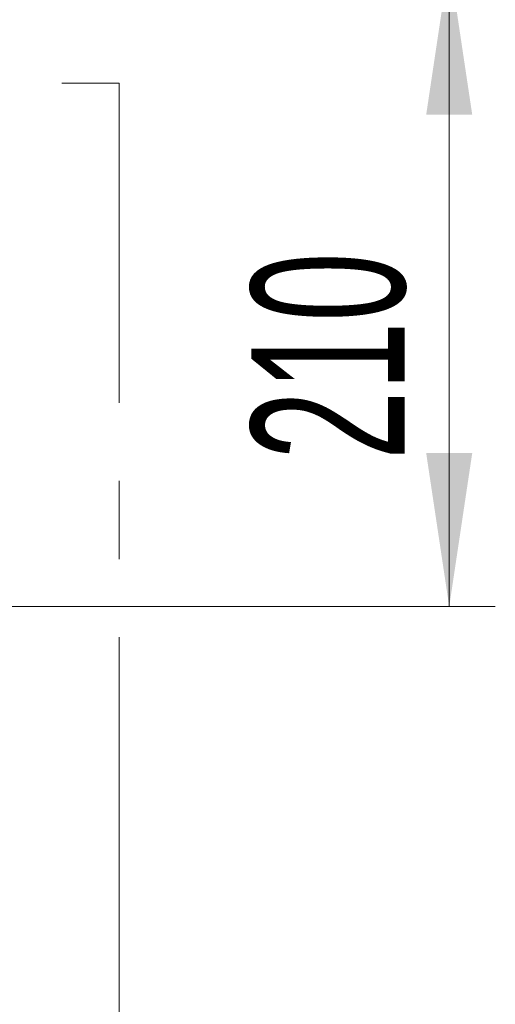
# Model space of a CAD drawing. Header units: millimetres. Extents: x 0 to 8410, y 0 to 5940.
# Tile 36 of 256: x 1628 to 1782, y 1749 to 2069. Entities that reach past the tile are written whole.
import ezdxf

# ---------------------------------------------------------------- set-up
doc = ezdxf.new("R2010")
doc.units = ezdxf.units.MM
doc.header["$LTSCALE"] = 10
doc.linetypes.add('CENTERX2', pattern=[20.32, 12.7, -2.54, 2.54, -2.54])
doc.styles.add('SLDTEXTSTYLE0', font='TXT', dxfattribs={"width": 0.605})
doc.dimstyles.new('SLDDIMSTYLE0', dxfattribs={"dimtxt": 50, "dimasz": 50, "dimexe": 0, "dimexo": 0.0625, "dimgap": 12.5, "dimtad": 1, "dimtoh": 1, "dimdec": 1, "dimrnd": 1e-09, "dimzin": 12, "dimdsep": 46, "dimtxsty": 'SLDTEXTSTYLE0', "dimsah": 1, "dimcen": 0.09, "dimadec": 0, "dimazin": 0, "dimtfac": 1, "dimtofl": 0, "dimtmove": 0, "dimatfit": 3, "dimfxl": 0, "dimfrac": 2, "dimtolj": 1, "dimtzin": 12, "dimarcsym": 0})

# ---------------------------------------------------------------- blocks, each defined once
blk = doc.blocks.new('*D14')
at = {"color": 7, "linetype": 'Continuous', "lineweight": 0}
for p, q in [((1496.19, 2088.04), (1782.44, 2088.04)), ((1767.44, 2088.04), (1767.44, 1878.04)), ((1441.19, 1878.04), (1782.44, 1878.04))]:
    blk.add_line(p, q, dxfattribs=at)
for points in [[(1767.44, 2088.04), (1759.94, 2038.04), (1774.94, 2038.04)], [(1767.44, 1878.04), (1774.94, 1928.04), (1759.94, 1928.04)]]:
    blk.add_solid(points, dxfattribs=at)
at = {"color": 7, "linetype": 'Continuous', "lineweight": 0, "insert": (1702.99, 1925.76), "char_height": 50, "attachment_point": 1, "rotation": 90, "style": 'SLDTEXTSTYLE0'}
blk.add_mtext('210', dxfattribs=at)

msp = doc.modelspace()

# ---------------------------------------------------------------- linework, layer by layer
at = {"color": 7, "linetype": 'CENTERX2', "lineweight": 0}
for p in [(828.51801, 2048.330091), (1659.983376, 1334.735295)]:
    msp.add_line(p, (1659.983376, 2048.330091), dxfattribs=at)

# ---------------------------------------------------------------- dimensions: what is measured, and where the dimension line sits
at = {"color": 7, "linetype": 'Continuous', "lineweight": 0}
dim = msp.add_linear_dim(base=(1767.443449, 1878.044765), p1=(1496.190786, 2088.044765), p2=(1441.190786, 1878.044765), angle=90, dimstyle='SLDDIMSTYLE0', dxfattribs=at)
dim.commit()
dim.dimension.update_dxf_attribs({"geometry": '*D14', "text_midpoint": (1767.443449, 1983.044765), "dimtype": 160})

doc.saveas('drawing.dxf')
